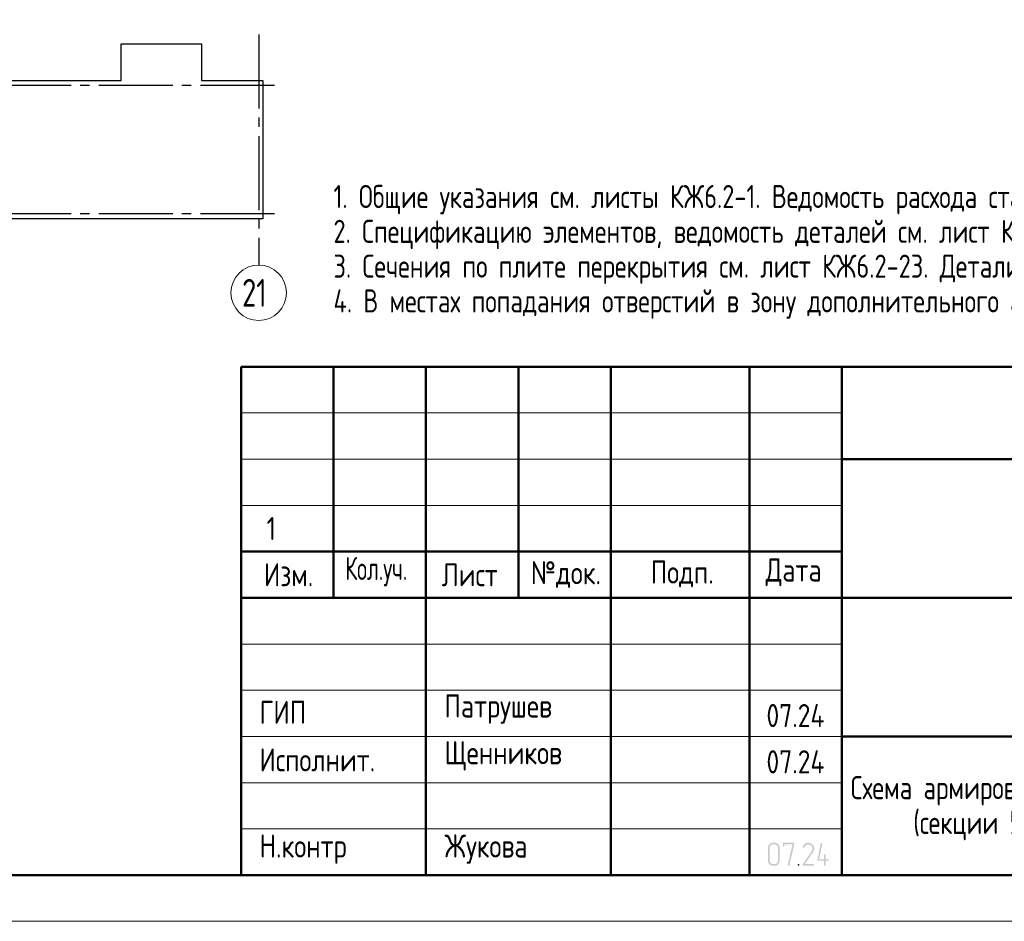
# Model space of a CAD drawing. Header units: millimetres. Extents: x 0 to 31770, y 0 to 42000.
# Tile 2 of 13: x 8306 to 18956, y 0 to 9755. Entities that reach past the tile are written whole.
import ezdxf

# ---------------------------------------------------------------- set-up
doc = ezdxf.new("R2010")
doc.units = ezdxf.units.MM
doc.linetypes.add('______5', pattern=[1100, 800, -100, 100, -100])
doc.layers.add('Standard', color=7, linetype='Continuous', lineweight=25)
doc.layers.add('Оси', color=40, linetype='______5', lineweight=18)
doc.styles.add('GOST 2.304-81', font='txt')
doc.styles.add('ISOCPEUR', font='txt')

msp = doc.modelspace()

# ---------------------------------------------------------------- hatches: boundary and pattern name
at = {"layer": 'Standard', "linetype": 'Continuous', "lineweight": 25, "transparency": 33554687}
h = msp.add_hatch(color=7, dxfattribs=at)
h.paths.add_polyline_path([(16525, 655), (16525, 652), (16525, 649), (16525, 647), (16524, 644), (16524, 641), (16523, 639), (16522, 637), (16521, 634), (16520, 632), (16519, 630), (16518, 627), (16516, 625), (16515, 623), (16513, 621), (16512, 619), (16510, 617), (16508, 615), (16506, 613), (16504, 612), (16501, 610), (16499, 609), (16497, 607), (16495, 606), (16492, 605), (16490, 604), (16488, 603), (16485, 603), (16482, 602), (16480, 602), (16477, 602), (16475, 601), (16472, 601), (16454, 601), (16451, 601), (16449, 602), (16446, 602), (16444, 602), (16442, 603), (16439, 603), (16437, 604), (16435, 605), (16432, 606), (16430, 607), (16428, 609), (16426, 610), (16423, 611), (16421, 613), (16419, 615), (16417, 617), (16415, 619), (16413, 621), (16411, 623), (16410, 625), (16408, 627), (16407, 629), (16406, 632), (16405, 634), (16404, 636), (16403, 639), (16402, 641), (16402, 644), (16401, 646), (16401, 649), (16401, 652), (16401, 655), (16401, 797), (16401, 799), (16401, 802), (16401, 804), (16402, 807), (16402, 809), (16403, 812), (16404, 814), (16405, 817), (16406, 819), (16407, 821), (16408, 823), (16409, 826), (16411, 828), (16413, 830), (16414, 832), (16416, 834), (16418, 836), (16420, 838), (16422, 839), (16424, 841), (16427, 842), (16429, 844), (16431, 845), (16433, 846), (16436, 847), (16438, 848), (16441, 848), (16443, 849), (16446, 849), (16449, 850), (16451, 850), (16454, 850), (16472, 850), (16475, 850), (16477, 850), (16480, 849), (16482, 849), (16485, 849), (16487, 848), (16490, 847), (16492, 846), (16494, 845), (16497, 844), (16499, 843), (16501, 841), (16503, 840), (16505, 838), (16507, 836), (16509, 834), (16511, 832), (16513, 830), (16515, 828), (16516, 826), (16518, 824), (16519, 822), (16520, 820), (16521, 817), (16522, 815), (16523, 812), (16524, 810), (16524, 807), (16525, 805), (16525, 802), (16525, 799), (16525, 797)], flags=16)
h.paths.add_polyline_path([(16508, 655), (16508, 797), (16508, 800), (16507, 804), (16506, 807), (16505, 810), (16504, 813), (16502, 816), (16500, 819), (16497, 822), (16494, 824), (16492, 826), (16489, 828), (16485, 830), (16482, 831), (16479, 832), (16475, 832), (16472, 832), (16454, 832), (16450, 832), (16447, 832), (16444, 831), (16440, 830), (16437, 828), (16434, 826), (16431, 824), (16429, 822), (16426, 819), (16424, 816), (16422, 814), (16421, 810), (16420, 807), (16419, 804), (16418, 800), (16418, 797), (16418, 655), (16418, 651), (16419, 648), (16420, 644), (16421, 641), (16423, 638), (16425, 635), (16427, 632), (16429, 630), (16432, 627), (16435, 625), (16438, 623), (16441, 622), (16444, 620), (16447, 620), (16451, 619), (16454, 619), (16472, 619), (16475, 619), (16479, 620), (16482, 620), (16485, 621), (16488, 623), (16491, 625), (16494, 627), (16497, 629), (16500, 632), (16502, 634), (16504, 637), (16505, 641), (16506, 644), (16507, 647), (16508, 651)])
for points in [[(16685, 839), (16632, 608), (16631, 607), (16630, 606), (16630, 605), (16628, 603), (16623, 601), (16621, 601), (16620, 602), (16618, 602), (16617, 603), (16616, 604), (16615, 605), (16615, 605), (16615, 606), (16614, 607), (16614, 608), (16614, 609), (16614, 610), (16614, 612), (16665, 832), (16578, 832), (16578, 815), (16578, 814), (16578, 813), (16578, 812), (16578, 811), (16577, 810), (16577, 809), (16576, 809), (16576, 808), (16575, 807), (16573, 806), (16571, 806), (16569, 806), (16569, 806), (16568, 806), (16568, 806), (16567, 806), (16566, 807), (16565, 807), (16564, 807), (16563, 808), (16563, 808), (16562, 809), (16562, 810), (16561, 811), (16561, 812), (16561, 813), (16561, 814), (16561, 815), (16561, 841), (16561, 842), (16561, 843), (16561, 844), (16561, 845), (16561, 846), (16562, 846), (16562, 847), (16563, 848), (16563, 848), (16564, 849), (16565, 849), (16566, 849), (16566, 850), (16567, 850), (16568, 850), (16570, 850), (16676, 850), (16678, 850), (16680, 849), (16682, 849), (16683, 848), (16684, 847), (16685, 845), (16685, 844), (16685, 842)], [(16889, 601), (16783, 601), (16781, 601), (16780, 602), (16778, 603), (16776, 604), (16775, 606), (16775, 607), (16774, 609), (16774, 611), (16774, 612), (16774, 613), (16775, 614), (16775, 615), (16873, 763), (16877, 770), (16879, 776), (16880, 779), (16881, 782), (16881, 786), (16881, 789), (16881, 791), (16881, 793), (16881, 795), (16880, 798), (16880, 800), (16879, 802), (16879, 804), (16878, 805), (16877, 807), (16876, 809), (16875, 811), (16873, 813), (16872, 814), (16870, 816), (16869, 818), (16867, 819), (16865, 821), (16863, 822), (16862, 823), (16860, 824), (16858, 826), (16856, 827), (16854, 828), (16852, 828), (16850, 829), (16847, 830), (16845, 831), (16843, 831), (16841, 831), (16839, 832), (16836, 832), (16834, 832), (16831, 832), (16828, 831), (16825, 831), (16822, 830), (16819, 829), (16817, 828), (16814, 827), (16811, 825), (16809, 823), (16806, 821), (16804, 819), (16802, 816), (16799, 813), (16798, 809), (16796, 806), (16794, 802), (16794, 800), (16793, 799), (16792, 798), (16791, 798), (16790, 797), (16789, 797), (16788, 796), (16786, 796), (16784, 796), (16783, 797), (16781, 797), (16780, 798), (16779, 799), (16778, 800), (16778, 800), (16778, 801), (16777, 802), (16777, 803), (16777, 804), (16777, 805), (16777, 808), (16778, 811), (16779, 813), (16780, 816), (16782, 818), (16783, 820), (16784, 823), (16785, 825), (16787, 827), (16788, 829), (16790, 831), (16792, 832), (16793, 834), (16795, 836), (16797, 837), (16799, 839), (16801, 840), (16804, 843), (16808, 844), (16812, 846), (16816, 848), (16820, 849), (16824, 849), (16829, 850), (16833, 850), (16836, 850), (16839, 850), (16843, 849), (16846, 849), (16849, 848), (16851, 848), (16854, 847), (16857, 846), (16860, 845), (16863, 843), (16866, 842), (16868, 840), (16871, 839), (16874, 837), (16876, 835), (16879, 833), (16881, 830), (16884, 828), (16886, 825), (16888, 823), (16890, 820), (16891, 818), (16893, 815), (16894, 812), (16896, 810), (16897, 807), (16898, 804), (16898, 801), (16899, 798), (16899, 795), (16900, 792), (16900, 789), (16900, 784), (16899, 780), (16898, 776), (16897, 772), (16896, 770), (16895, 767), (16895, 765), (16893, 763), (16892, 760), (16891, 758), (16889, 755), (16888, 753), (16799, 619), (16889, 619), (16891, 619), (16892, 618), (16894, 618), (16895, 616), (16896, 615), (16897, 613), (16898, 612), (16898, 610), (16898, 609), (16897, 607), (16897, 606), (16895, 604), (16895, 603), (16894, 603), (16894, 602), (16893, 602), (16892, 602), (16891, 601), (16890, 601)], [(17022, 672), (17049, 672), (17051, 672), (17053, 672), (17054, 671), (17055, 670), (17057, 668), (17057, 667), (17058, 665), (17058, 663), (17058, 662), (17058, 660), (17057, 659), (17056, 657), (17055, 657), (17055, 656), (17054, 656), (17053, 655), (17052, 655), (17051, 655), (17050, 655), (17049, 655), (17022, 655), (17022, 610), (17022, 609), (17022, 608), (17022, 607), (17022, 606), (17021, 605), (17021, 605), (17021, 604), (17020, 603), (17019, 602), (17017, 602), (17016, 601), (17014, 601), (17013, 601), (17012, 601), (17012, 601), (17011, 602), (17010, 602), (17009, 602), (17008, 603), (17007, 603), (17007, 604), (17006, 605), (17006, 605), (17005, 606), (17005, 607), (17005, 608), (17005, 609), (17005, 610), (17005, 655), (16943, 655), (16941, 655), (16939, 655), (16937, 656), (16936, 657), (16935, 658), (16934, 660), (16934, 661), (16934, 663), (16934, 665), (16969, 843), (16970, 845), (16970, 846), (16971, 847), (16972, 848), (16978, 850), (16980, 850), (16981, 849), (16983, 849), (16984, 848), (16985, 847), (16985, 846), (16986, 846), (16986, 845), (16987, 844), (16987, 843), (16987, 842), (16987, 841), (16987, 839), (16953, 672), (17005, 672), (17005, 717), (17005, 718), (17005, 720), (17006, 721), (17007, 723), (17008, 724), (17009, 724), (17010, 725), (17010, 725), (17011, 725), (17012, 726), (17013, 726), (17014, 726), (17015, 726), (17017, 725), (17018, 725), (17020, 723), (17020, 723), (17021, 722), (17021, 721), (17022, 721), (17022, 720), (17022, 719), (17022, 718), (17022, 717)], [(16729, 619), (16731, 619), (16733, 618), (16734, 618), (16735, 616), (16737, 615), (16737, 613), (16738, 612), (16738, 610), (16738, 609), (16738, 607), (16737, 606), (16736, 604), (16735, 603), (16735, 603), (16734, 602), (16733, 602), (16732, 602), (16731, 601), (16730, 601), (16729, 601), (16727, 601), (16726, 602), (16724, 603), (16723, 604), (16722, 605), (16721, 607), (16720, 608), (16720, 610), (16720, 611), (16721, 613), (16722, 614), (16723, 616), (16723, 616), (16724, 617), (16724, 618), (16725, 618), (16726, 619), (16727, 619), (16728, 619)]]:
    msp.add_hatch(color=7, dxfattribs=at).paths.add_polyline_path(points, flags=16)

# ---------------------------------------------------------------- linework, layer by layer
at = {"layer": 'Standard', "color": 7, "linetype": 'Continuous', "lineweight": 50, "transparency": 33554687}
for p, q in [((10700, 500), (10700, 6000)), ((10700, 6000), (29200, 6000)), ((11700, 3500), (11700, 6000)), ((12700, 500), (12700, 6000)), ((13700, 3500), (13700, 6000)), ((14700, 500), (14700, 6000)), ((16200, 500), (16200, 6000)), ((17200, 500), (17200, 6000)), ((17200, 5000), (29200, 5000)), ((10700, 4000), (17200, 4000)), ((10700, 4000), (17200, 4000)), ((10700, 3500), (17200, 3500)), ((10700, 3500), (17200, 3500)), ((17200, 3500), (29200, 3500)), ((17200, 2000), (29200, 2000))]:
    msp.add_line(p, q, dxfattribs=at)
at = {"layer": 'Standard', "color": 7, "linetype": 'Continuous', "lineweight": 13, "transparency": 33554687}
for p, q in [((10700, 5500), (17200, 5500)), ((10700, 5000), (17200, 5000)), ((10700, 4500), (17200, 4500)), ((10700, 3000), (17200, 3000)), ((10700, 2500), (17200, 2500)), ((10700, 2500), (17200, 2500)), ((10700, 2000), (17200, 2000)), ((10700, 2000), (17200, 2000)), ((10700, 1500), (17200, 1500)), ((10700, 1000), (17200, 1000))]:
    msp.add_line(p, q, dxfattribs=at)
at = {"layer": 'Standard', "color": 7, "linetype": 'Continuous', "lineweight": 25, "transparency": 33554687}
msp.add_line((10700, 500), (29200, 500), dxfattribs=at)
msp.add_line((10700, 500), (29200, 500), dxfattribs=at)
msp.add_line((10700, 500), (29200, 500), dxfattribs=at)
at = {"layer": 'Standard', "color": 7, "linetype": 'Continuous', "lineweight": 13, "transparency": 33554687}
msp.add_lwpolyline([(0, 0), (29700, 0), (29700, 42000), (0, 42000), (0, 0)], close=True, dxfattribs=at)
at = {"layer": 'Standard', "color": 7, "linetype": 'Continuous', "lineweight": 50, "transparency": 33554687}
msp.add_lwpolyline([(2000, 41500), (29200, 41500), (29200, 500), (2000, 500), (2000, 41500)], close=True, dxfattribs=at)
at = {"layer": 'Standard', "color": 7, "linetype": 'Continuous', "lineweight": 25, "transparency": 33554687}
msp.add_lwpolyline([(6673, 7600), (6673, 9063), (6693, 9063), (6693, 9078), (6673, 9078), (6673, 9096), (7301, 9096), (7301, 9493), (8169, 9493), (8169, 9096), (8787, 9096), (9405, 9096), (9405, 9493), (10273, 9493), (10273, 9096), (10934, 9096), (10934, 7600), (8787, 7600), (6673, 7600)], dxfattribs=at)
at = {"layer": 'Оси', "color": 8, "linetype": '______5', "lineweight": -3, "transparency": 33554687}
for p, q in [((10891, 9596), (10891, 7100)), ((11061, 9043), (3600, 9043)), ((11061, 9043), (3600, 9043)), ((11061, 7653), (3600, 7653))]:
    msp.add_line(p, q, dxfattribs=at)
at = {"layer": 'Оси', "color": 7, "linetype": 'Continuous', "lineweight": 13, "transparency": 33554687}
msp.add_circle((10891, 6800), 300, dxfattribs=at)

# ---------------------------------------------------------------- texts
at = {"layer": 'Standard', "color": 7, "linetype": 'Continuous', "lineweight": 13, "transparency": 33554687, "insert": (11700, 7967), "char_height": 250, "width": 19587.5, "attachment_point": 1, "line_spacing_factor": 0.903614}
msp.add_mtext('\\A1;{\\fGOST 2.304-81|i0|b0;\\H250.000000;\\W0.952381;\\C7;1. Общие указания см. листы КЖ6.2-1. Ведомость расхода стали см. лист КЖ6.2-21.}\\P{\\fGOST 2.304-81|i0|b0;\\H250.000000;\\W0.952381;\\C7;2. Спецификацию элементов, ведомость деталей см. лист КЖ6.2-21.}\\P{\\fGOST 2.304-81|i0|b0;\\H250.000000;\\W0.952381;\\C7;3. Сечения по плите перекрытия см. лист КЖ6.2-23. Детали плана см. лист КЖ6.2-22.}\\P{\\fGOST 2.304-81|i0|b0;\\H250.000000;\\W0.952381;\\C7;4. В местах попадания отверстий в зону дополнительного армирования, стержни арматуры раздвинуть либо отогнцть по месту.}\\P', dxfattribs=at)
at = {"layer": 'Standard', "color": 7, "linetype": 'Continuous', "lineweight": 25, "transparency": 33554687, "attachment_point": 7}
for s, insert, char_height, width, style in [('\\W0.75;21', (10711, 6650), 300, 472.28, 'ISOCPEUR'), ('Изм.', (10948, 3625), 250, 631.15, 'GOST 2.304-81'), ('Лист', (12871, 3625), 250, 782.23, 'GOST 2.304-81'), ('Подп.', (15131, 3614), 250, 764.54, 'GOST 2.304-81'), ('Дата', (16373, 3625), 250, 782.23, 'GOST 2.304-81'), ('\\W0.83;Кол.уч.', (11827, 3625), 250, 799.96, 'GOST 2.304-81'), ('№док.', (13835, 3607), 250, 853.39, 'GOST 2.304-81'), ('ГИП', (10900, 2137), 250, 586.81, 'GOST 2.304-81'), ('Патрушев', (12900, 2137), 250, 1386.36, 'GOST 2.304-81'), ('07.24', (16383, 2101), 250, 817.63, 'GOST 2.304-81'), ('Исполнит.', (10900, 1622), 250, 1386.36, 'GOST 2.304-81'), ('Щенников', (12900, 1631), 250, 1333.08, 'GOST 2.304-81'), ('07.24', (16383, 1601), 250, 817.63, 'GOST 2.304-81'), ('Н.контр', (10900, 622), 250, 1102.09, 'GOST 2.304-81'), ('Жукова', (12900, 622), 250, 1031.11, 'GOST 2.304-81')]:
    msp.add_mtext(s, dxfattribs=dict(at, insert=insert, char_height=char_height, width=width, style=style))
at = {"layer": 'Standard', "color": 7, "linetype": 'Continuous', "lineweight": 18, "transparency": 33554687, "insert": (11027, 4250), "char_height": 250, "width": 233.33, "attachment_point": 5, "style": 'GOST 2.304-81'}
msp.add_mtext('\\A1;{\\fGOST 2.304-81|i0|b0;\\H250.000000;\\W1.000000;\\C7;1}\\P', dxfattribs=at)
at = {"layer": 'Standard', "color": 7, "linetype": 'Continuous', "lineweight": 25, "transparency": 33554687, "insert": (20700, 1571), "char_height": 250, "width": 8254.17, "attachment_point": 2, "line_spacing_factor": 0.903614}
msp.add_mtext('\\A1;{\\fGOST 2.304-81|i0|b0;\\H250.000000;\\W0.952381;\\C7;Схема армирования плиты перекрытия на отм. +39.500}\\P{\\fGOST 2.304-81|i0|b0;\\H250.000000;\\W0.952381;\\C7;(секции 5) фоновое, нижнее дополнительное}\\P', dxfattribs=at)

doc.saveas('drawing.dxf')
